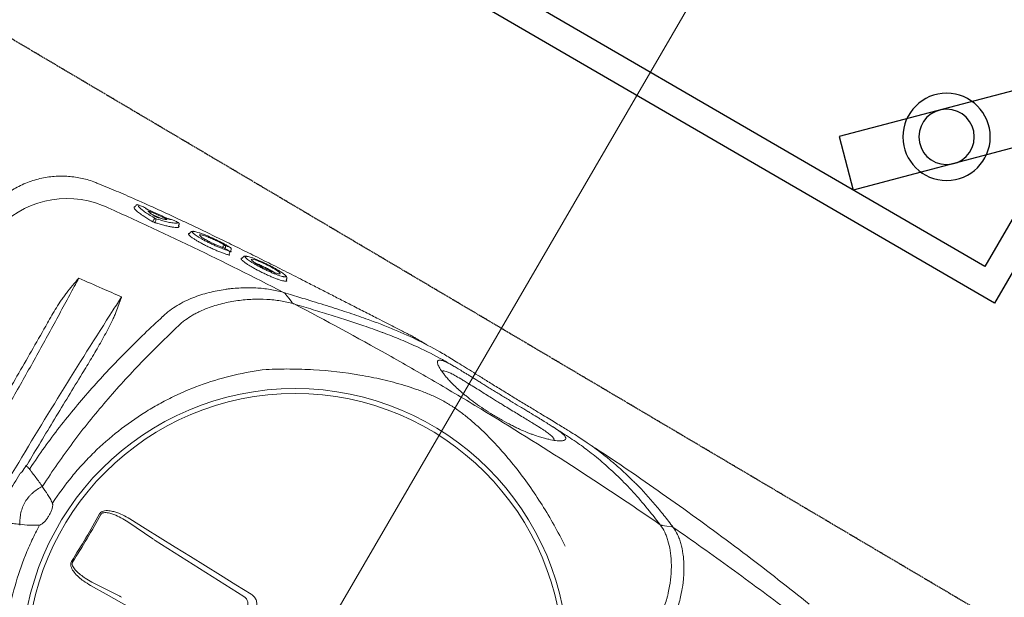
# Model space of a CAD drawing. Header units: millimetres. Extents: x 31882 to 271790, y -35693 to 24917.
# Tile 243 of 256: x 98795 to 99349, y 16688 to 17013. Entities that reach past the tile are written whole.
import ezdxf

# ---------------------------------------------------------------- set-up
doc = ezdxf.new("R2010")
doc.units = ezdxf.units.MM
doc.header["$MEASUREMENT"] = 0
doc.linetypes.add('11aa1PB-bd$0$11aa1PB-af$0$TRATTEGGIATA', pattern=[0.75, 0.5, -0.25])
for name, color, linetype, lineweight in [('A_ FURN', 44, 'Continuous', 20), ('CKD Equipments', 252, 'Continuous', 0), ('WALL', 7, 'Continuous', 40)]:
    doc.layers.add(name, color=color, linetype=linetype, lineweight=lineweight)
for name, color, linetype in [('FAINTEQUIP', 253, 'Continuous'), ('KIT EQUIPMENT', 7, 'Continuous'), ('kitchen equip1', 8, 'Continuous')]:
    doc.layers.add(name, color=color, linetype=linetype)

# ---------------------------------------------------------------- blocks, each defined once
blk = doc.blocks.new('G$C4DC229AB')
at = {"linetype": 'Continuous', "lineweight": 0}
for p, q in [((365.67, 324.27), (319.48, 288.11)), ((281.89, 307.86), (296.21, 317.01)), ((318.21, 287.08), (305.19, 276.15)), ((408.38, 158.65), (404.61, 157.08)), ((406.89, 150.96), (407.08, 150.84)), ((407.19, 149.71), (406.9, 150.19)), ((407.08, 150.84), (407.04, 150.56)), ((376.84, 132.19), (376.58, 132.65)), ((383.61, 135.73), (384.11, 135.16)), ((376.48, 130.86), (376.58, 130.91)), ((376.73, 131.08), (377.25, 131.33)), ((377.5, 129.03), (377.61, 129.1)), ((377.86, 130.36), (377.6, 130.83)), ((355.67, 119.03), (356.18, 118.45)), ((337.11, 110.55), (337.52, 110)), ((350.25, 113.58), (349.98, 114.03)), ((350.24, 113.6), (350.29, 113.5)), ((335.52, 106.08), (341.24, 109.32)), ((336.53, 109.28), (336, 110.01)), ((326.27, 101.07), (326.17, 101.72)), ((327.53, 100.25), (327.41, 100.36)), ((328.65, 100.15), (328.65, 100.15)), ((307.42, 86.09), (313.34, 89.36)), ((307.41, 86.12), (307.41, 86.1))]:
    blk.add_line(p, q, dxfattribs=at)
at = {"linetype": 'Continuous', "lineweight": 0, "flags": 128}
for points in [[(280.93, 309.57), (289.08, 315.27), (297.24, 320.97), (305.39, 326.69), (313.55, 332.42), (321.71, 338.15), (329.87, 343.9), (338.03, 349.66), (346.19, 355.42)], [(369.78, 323.31), (361.85, 317.25), (353.92, 311.18), (346, 305.11), (338.09, 299.04), (330.19, 292.96), (322.3, 286.88), (314.42, 280.8), (306.55, 274.72)], [(602.49, 307.99), (605.01, 308.56), (607.52, 309.12)], [(408.99, 163.15), (407.31, 160.61), (405.64, 158.09)], [(405.63, 158.08), (405.63, 158.08), (405.63, 158.08)]]:
    blk.add_lwpolyline(points, dxfattribs=at)
at = {"linetype": 'Continuous', "lineweight": 0}
for radius in [152.76, 150]:
    blk.add_circle((390.57, 363.31), radius, dxfattribs=at)
for centre, radius, start, end in [((362.53, 328.22), 5.04, 308.497, 35.6795), ((602.42, 306.03), 1.73, 92.1585, 124.2775), ((-131.25, -20.22), 511.63, 34.5822, 38.0483), ((-131.39, -20.32), 512.56, 34.5823, 38.0483), ((226.12, 267.89), 19.18, 11.0054, 12.5059), ((267.92, 247.79), 9.28, 154.9257, 157.963), ((250.4, 234.85), 19.18, 60.1246, 61.6252), ((242.75, 225.14), 16.71, 55.0993, 57.3633), ((245.64, 245.83), 8.99, 329.1567, 332.6031), ((374.48, 128.62), 0.946, 216.1897, 288.2787), ((374.01, 128.33), 0.979, 321.6701, 33.842), ((375.97, 131.7), 1, 307.5028, 29.2216), ((376.99, 129.88), 1, 308.6226, 29.167), ((335.6, 109.75), 0.473, 32.4941, 97.8846), ((337.54, 110.82), 0.508, 142.6681, 211.8797), ((345.91, 111.08), 0.994, 254.11, 300.2765), ((349.38, 113.09), 0.996, 299.7489, 24.151), ((284.09, 146.47), 53.92, 227.387, 297.2553), ((337.33, 109.79), 0.945, 212.441, 277.967), ((336.66, 109.47), 1.01, 322.573, 31.9316), ((328.17, 101.02), 1, 230.8806, 299.2006), ((328.16, 101.02), 0.993, 230.9683, 299.5346), ((332.01, 103.18), 0.999, 299.0794, 344.4694)]:
    blk.add_arc(centre, radius, start, end, dxfattribs=at)
for centre, major_axis, ratio, start_param, end_param in [((298.03, 318.76), (4.07, 2.9), 0.086139, 4.190109, 4.539174), ((320.42, 288.29), (3.98, 3.02), 0.086139, 1.744011, 2.093077), ((247.09, 257.86), (-31.39, 42.71), 0.145844, 1.830411, 1.913269)]:
    blk.add_ellipse(centre, major_axis=major_axis, ratio=ratio, start_param=start_param, end_param=end_param, dxfattribs=at)
for points, knots in [([(255.83, 273.15), (253.98, 275.99), (252.37, 278.56), (250.03, 282.49), (249.27, 283.81), (247.79, 286.48), (247.06, 287.82), (243.55, 294.55), (241.05, 300.05), (236.65, 311.26), (234.76, 316.98), (232.38, 325.72), (231.66, 328.65), (230.71, 333.11), (230.41, 334.6), (229.85, 337.59), (229.59, 339.1), (228.4, 346.61), (227.78, 352.61), (227.2, 364.63), (227.24, 370.64), (227.79, 379.66), (228.06, 382.66), (228.58, 387.17), (228.78, 388.67), (229.21, 391.68), (229.45, 393.19), (230.75, 400.69), (232.12, 406.62), (233.82, 412.48)], [0, 0, 0, 0, 0.0625, 0.0625, 0.09375, 0.09375, 0.125, 0.125, 0.25, 0.25, 0.375, 0.375, 0.4375, 0.4375, 0.46875, 0.46875, 0.5, 0.5, 0.625, 0.625, 0.75, 0.75, 0.8125, 0.8125, 0.84375, 0.84375, 0.875, 0.875, 1, 1, 1, 1]), ([(567.76, 259.76), (567.76, 259.76), (584.39, 273.01), (613.3, 297.89), (647.59, 328.6), (669.42, 349.71), (680, 359.93)], [0, 0, 0, 0, 0.128959, 0.425292, 0.721626, 1, 1, 1, 1]), ([(603.27, 361.12), (603.45, 360.81), (603.62, 360.49), (603.96, 359.86), (604.13, 359.55), (604.62, 358.6), (604.94, 357.96), (605.86, 356.06), (606.43, 354.79), (608.02, 351), (608.91, 348.47), (609.85, 345.33), (610.02, 344.71), (610.36, 343.45), (610.52, 342.83), (610.97, 340.97), (611.23, 339.74), (611.9, 336.12), (612.2, 333.77), (612.46, 330.36), (612.52, 329.24), (612.56, 327.07), (612.55, 326.01), (612.43, 322.91), (612.22, 320.95), (611.81, 318.64), (611.72, 318.18), (611.53, 317.29), (611.43, 316.85), (611.1, 315.56), (610.85, 314.73), (610.02, 312.37), (609.35, 310.93), (608.56, 309.64)], [0, 0, 0, 0, 0.015625, 0.015625, 0.03125, 0.03125, 0.0625, 0.0625, 0.125, 0.125, 0.25, 0.25, 0.28125, 0.28125, 0.3125, 0.3125, 0.375, 0.375, 0.5, 0.5, 0.5625, 0.5625, 0.625, 0.625, 0.75, 0.75, 0.78125, 0.78125, 0.8125, 0.8125, 0.875, 0.875, 1, 1, 1, 1]), ([(667.68, 362.32), (658.04, 353.36), (648.29, 344.48), (628.58, 326.93), (618.63, 318.25), (608.58, 309.66)], [0, 0, 0, 0, 0.5, 0.5, 1, 1, 1, 1]), ([(601.59, 307.69), (602.35, 308.94), (603, 310.33), (603.83, 312.61), (604.07, 313.4), (604.41, 314.63), (604.51, 315.05), (604.71, 315.91), (604.8, 316.35), (605.22, 318.56), (605.44, 320.43), (605.67, 324.37), (605.67, 326.43), (605.48, 329.68), (605.39, 330.79), (605.14, 333.03), (604.98, 334.16), (604.41, 337.58), (603.9, 339.91), (602.91, 343.47), (602.55, 344.67), (601.94, 346.49), (601.72, 347.09), (601.28, 348.31), (601.05, 348.91), (599.84, 351.93), (598.72, 354.33), (597.44, 356.71)], [0, 0, 0, 0, 0.125, 0.125, 0.1875, 0.1875, 0.21875, 0.21875, 0.25, 0.25, 0.375, 0.375, 0.5, 0.5, 0.5625, 0.5625, 0.625, 0.625, 0.75, 0.75, 0.8125, 0.8125, 0.84375, 0.84375, 0.875, 0.875, 1, 1, 1, 1]), ([(371.18, 332.95), (371.58, 332.27), (372.38, 330.93), (372.65, 328.56), (372.17, 326.26), (371.11, 324.46), (370.15, 323.63), (369.78, 323.31)], [0, 0, 0, 0, 0.216319, 0.432689, 0.648031, 0.863773, 1, 1, 1, 1]), ([(547.31, 314.15), (545.74, 309.96), (544.08, 305.85), (540.57, 297.76), (538.72, 293.79), (534.83, 285.97), (532.79, 282.13), (528.52, 274.58), (526.28, 270.86), (521.59, 263.57), (519.16, 260.01), (515.36, 254.79), (514.06, 253.07), (511.42, 249.68), (510.07, 248.01), (507.3, 244.71), (505.88, 243.08), (502.95, 239.86), (501.45, 238.29), (498.35, 235.22), (496.75, 233.73), (494.25, 231.56), (493.4, 230.85), (492.09, 229.81), (491.65, 229.46), (490.76, 228.78), (490.31, 228.44), (488.04, 226.78), (486.2, 225.54), (482.45, 223.23), (480.54, 222.15), (476.69, 220.12), (474.74, 219.16), (470.81, 217.32), (468.83, 216.46), (464.86, 214.81), (462.86, 214.02), (458.86, 212.52), (456.84, 211.8), (450.77, 209.74), (446.68, 208.49), (434.26, 205.08), (425.79, 203.26), (412.75, 201.17), (408.38, 200.58), (399.58, 199.65), (395.15, 199.29), (390.7, 199.04)], [0, 0, 0, 0, 0.0625, 0.0625, 0.125, 0.125, 0.1875, 0.1875, 0.25, 0.25, 0.3125, 0.3125, 0.34375, 0.34375, 0.375, 0.375, 0.40625, 0.40625, 0.4375, 0.4375, 0.46875, 0.46875, 0.484375, 0.484375, 0.492187, 0.492187, 0.5, 0.5, 0.53125, 0.53125, 0.5625, 0.5625, 0.59375, 0.59375, 0.625, 0.625, 0.65625, 0.65625, 0.6875, 0.6875, 0.75, 0.75, 0.875, 0.875, 0.9375, 0.9375, 1, 1, 1, 1]), ([(271.65, 295.12), (271.48, 295.39), (271.13, 295.95), (270.97, 297.15), (271.28, 299.05), (272.57, 301.55), (274.68, 304.25), (277.49, 307.01), (279.69, 308.65), (280.93, 309.57)], [0, 0, 0, 0, 0.0522268, 0.1042313, 0.1923821, 0.3606157, 0.5543927, 0.7486822, 1, 1, 1, 1]), ([(608.58, 309.66), (607.05, 307.22), (603.99, 302.36), (599.49, 295.61), (594.88, 289.18), (591.18, 284.26), (588.82, 281.59), (588.22, 280.9)], [0, 0, 0, 0, 0.229832, 0.459678, 0.690029, 0.920378, 1, 1, 1, 1]), ([(608.56, 309.64), (608.54, 309.61), (608.51, 309.57), (608.44, 309.51), (608.4, 309.47), (608.27, 309.38), (608.18, 309.33), (607.91, 309.2), (607.72, 309.15), (607.52, 309.12)], [0, 0, 0, 0, 0.125, 0.125, 0.25, 0.25, 0.5, 0.5, 1, 1, 1, 1]), ([(281.89, 307.86), (280.71, 307.01), (278.63, 305.51), (275.89, 303.07), (273.76, 300.77), (272.37, 298.7), (271.85, 297.15), (271.88, 296.28), (272.07, 295.82), (272.21, 295.64), (272.25, 295.59)], [0, 0, 0, 0, 0.265211, 0.46586, 0.668447, 0.834858, 0.915193, 0.958561, 0.988769, 1, 1, 1, 1]), ([(601.45, 307.46), (586.28, 294.59), (570.91, 281.95), (539.74, 257.11), (523.95, 244.91), (499.96, 226.95), (491.9, 221.01), (475.72, 209.28), (467.6, 203.48), (443.1, 186.27), (426.62, 175.07), (409.98, 164.13)], [0, 0, 0, 0, 0.25, 0.25, 0.5, 0.5, 0.625, 0.625, 0.75, 0.75, 1, 1, 1, 1]), ([(572.61, 269.31), (575.01, 271.9), (580.13, 277.41), (587.47, 286.57), (594.45, 296.42), (599.12, 303.78), (601.45, 307.46)], [0, 0, 0, 0, 0.2280042, 0.4853378, 0.7427349, 1, 1, 1, 1]), ([(602.49, 307.99), (602.49, 307.99), (602.49, 307.99), (602.49, 307.99), (602.49, 307.99), (602.49, 307.99), (602.49, 307.99), (602.45, 307.91), (602.4, 307.84), (602.36, 307.76)], [-0.00000006, -0.00000006, -0.00000006, -0.00000006, 0, 0, 0, 0.0000002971, 0.0000002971, 0.0000002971, 0.0005047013, 0.0005047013, 0.0005047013, 0.0005047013]), ([(290.61, 270.61), (290.73, 270.46), (291.02, 270.11), (291.53, 269.92), (292.19, 269.78), (293.54, 269.79), (295.55, 270.36), (298.45, 271.64), (301.69, 273.52), (304.02, 275.27), (305.19, 276.15)], [0, 0, 0, 0, 0.034894, 0.07906, 0.092988, 0.155615, 0.320186, 0.468315, 0.732642, 1, 1, 1, 1]), ([(588.22, 280.9), (586.01, 278.3), (582.39, 274.04), (577.19, 268.64), (573.17, 264.66), (569.39, 261.16), (565.87, 258.12), (562.34, 255.22), (558.95, 252.53), (555.55, 249.9), (552.27, 247.4), (549.19, 245.07), (545.86, 242.57), (541.82, 239.55), (536.94, 235.9), (531.21, 231.59), (525.22, 227.06), (519.22, 222.48), (513.53, 218.13), (508.33, 214.11), (503.74, 210.55), (499.65, 207.38), (496.05, 204.6), (492.83, 202.16), (486.72, 197.65), (477.65, 191.56), (466.75, 185.25), (457.58, 180.45), (449.56, 176.51), (440.26, 172.22), (429.33, 167.44), (418.76, 162.97), (411.41, 159.91), (408.38, 158.65)], [0, 0, 0, 0, 0.0593635, 0.0971043, 0.1348438, 0.1667324, 0.198607, 0.2201848, 0.2417788, 0.2633349, 0.278122, 0.2929063, 0.3080418, 0.3231723, 0.3441056, 0.3655953, 0.3864814, 0.4080077, 0.4295299, 0.4486306, 0.4683357, 0.4884205, 0.5086324, 0.5289688, 0.5492243, 0.6333183, 0.7152132, 0.756242, 0.7972696, 0.8516973, 0.906117, 0.9611972, 1, 1, 1, 1]), ([(244.94, 271.55), (243.36, 271.3), (242.34, 271.05), (241.31, 270.8), (240.29, 270.55), (239.27, 270.3), (238.24, 270.05), (237.22, 269.8), (236.2, 269.55), (235.17, 269.3), (234.65, 269.17), (234.13, 269.05), (233.61, 268.92)], [0, 0, 0, 0, 0.00319655, 0.00319655, 0.00319655, 0.00639307, 0.00639307, 0.00639307, 0.00958958, 0.00958958, 0.00958958, 0.01121538, 0.01121538, 0.01121538, 0.01121538]), ([(255.67, 273.14), (254.75, 273.12), (253.85, 273.06), (252.05, 272.87), (251.15, 272.75), (248.48, 272.33), (246.7, 271.97), (244.94, 271.55)], [0, 0, 0, 0, 0.25, 0.25, 0.5, 0.5, 1, 1, 1, 1]), ([(244.94, 271.55), (245.04, 270.48), (245.18, 269.41), (245.5, 267.82), (245.62, 267.29), (245.9, 266.23), (246.06, 265.71), (246.92, 263.14), (247.89, 261.2), (249.86, 258.52), (250.58, 257.69), (251.76, 256.54), (252.17, 256.17), (253.01, 255.46), (253.44, 255.13), (255.64, 253.55), (257.53, 252.55), (259.51, 251.72)], [0, 0, 0, 0, 0.125, 0.125, 0.1875, 0.1875, 0.25, 0.25, 0.5, 0.5, 0.625, 0.625, 0.6875, 0.6875, 0.75, 0.75, 1, 1, 1, 1]), ([(264.23, 261.48), (264.29, 261.64), (264.32, 261.8), (264.35, 262.12), (264.35, 262.28), (264.33, 262.77), (264.27, 263.08), (264.12, 263.71), (264.02, 264.02), (263.8, 264.62), (263.67, 264.92), (263.27, 265.79), (262.96, 266.35), (262.3, 267.44), (261.94, 267.97), (261.17, 269.01), (260.77, 269.51), (259.93, 270.47), (259.49, 270.93), (258.78, 271.57), (258.54, 271.78), (258.03, 272.17), (257.77, 272.36), (257.21, 272.7), (256.92, 272.84), (256.46, 273.01), (256.31, 273.06), (255.99, 273.13), (255.83, 273.15), (255.67, 273.14)], [0, 0, 0, 0, 0.03125, 0.03125, 0.0625, 0.0625, 0.125, 0.125, 0.1875, 0.1875, 0.25, 0.25, 0.375, 0.375, 0.5, 0.5, 0.625, 0.625, 0.75, 0.75, 0.8125, 0.8125, 0.875, 0.875, 0.9375, 0.9375, 0.96875, 0.96875, 1, 1, 1, 1]), ([(306.55, 274.72), (305.29, 273.8), (302.77, 271.97), (299.18, 270.16), (295.9, 269.03), (293.54, 268.66), (291.67, 268.94), (290.61, 269.42), (290.16, 269.97), (289.98, 270.18)], [0, 0, 0, 0, 0.25332, 0.506196, 0.65059, 0.817687, 0.886369, 0.955719, 1, 1, 1, 1]), ([(552.18, 250.96), (552.44, 251.19), (554.62, 252.85), (558.32, 255.88), (562.02, 259.02), (566.63, 263.25), (570.13, 266.58), (572.58, 269.28), (572.61, 269.31)], [0, 0, 0, 0, 0.1154515, 0.2827578, 0.4507086, 0.6182339, 0.994941, 1, 1, 1, 1]), ([(233.61, 262.78), (234.77, 261.16), (235.94, 259.55), (238.28, 256.33), (240.63, 253.11), (242.99, 249.91), (245.37, 246.71), (246.57, 245.12), (247.76, 243.53)], [0, 0, 0, 0, 0.25, 0.25, 0.5, 0.75, 0.75, 1, 1, 1, 1]), ([(259.51, 251.72), (260.44, 253.28), (261.31, 254.86), (262.52, 257.29), (262.9, 258.11), (263.61, 259.78), (263.94, 260.62), (264.23, 261.48)], [0, 0, 0, 0, 0.5, 0.5, 0.75, 0.75, 1, 1, 1, 1]), ([(390.7, 199.04), (384.59, 199.16), (378.55, 199.63), (366.61, 201.2), (360.7, 202.32), (349.03, 205.18), (343.26, 206.94), (336.13, 209.54), (334.71, 210.09), (331.87, 211.21), (330.46, 211.8), (326.26, 213.6), (323.5, 214.87), (315.36, 218.91), (310.11, 221.88), (299.94, 228.37), (295.02, 231.89), (289.09, 236.65), (287.92, 237.62), (285.59, 239.6), (284.44, 240.6), (281.03, 243.66), (278.82, 245.75), (272.38, 252.19), (268.34, 256.68), (264.29, 261.64)], [0, 0, 0, 0, 0.125, 0.125, 0.25, 0.25, 0.375, 0.375, 0.40625, 0.40625, 0.4375, 0.4375, 0.5, 0.5, 0.625, 0.625, 0.75, 0.75, 0.78125, 0.78125, 0.8125, 0.8125, 0.875, 0.875, 1, 1, 1, 1]), ([(521.43, 227.47), (519.8, 226.24), (518.2, 225.02), (516.23, 223.51), (515.83, 223.21), (515.06, 222.62), (514.67, 222.32), (513.53, 221.45), (512.79, 220.88), (511.33, 219.76), (510.62, 219.21), (509.57, 218.41), (509.23, 218.14), (508.55, 217.62), (508.21, 217.37), (506.58, 216.11), (505.36, 215.18), (503.66, 213.87), (503.11, 213.45), (502.05, 212.64), (501.53, 212.25), (500.06, 211.13), (499.17, 210.46), (497.51, 209.23), (496.74, 208.67), (495.68, 207.9), (495.34, 207.66), (494.68, 207.2), (494.37, 206.98), (492.85, 205.94), (491.85, 205.29), (490.13, 204.3), (489.42, 203.95), (488.52, 203.62), (488.26, 203.55), (487.9, 203.48), (487.79, 203.46), (487.57, 203.44), (487.48, 203.44), (487.02, 203.48), (486.76, 203.63), (486.45, 204.16), (486.4, 204.53), (486.51, 205.51), (486.66, 206.12), (487.22, 207.57), (487.61, 208.42), (488.28, 209.67), (488.43, 209.92), (488.74, 210.46), (488.9, 210.73), (489.42, 211.58), (489.81, 212.19), (490.68, 213.48), (491.17, 214.16), (492.25, 215.62), (492.85, 216.4), (494.17, 218.03), (494.9, 218.9), (496.51, 220.73), (497.39, 221.7), (498.87, 223.26), (499.39, 223.79), (500.47, 224.87), (501.03, 225.43), (502.2, 226.56), (502.81, 227.13), (503.76, 228.02), (504.09, 228.32), (504.75, 228.92), (505.09, 229.23), (506.8, 230.75), (508.23, 231.98), (510.49, 233.84), (511.27, 234.46), (512.45, 235.4), (512.86, 235.71), (513.66, 236.33), (514.06, 236.64), (515.27, 237.56), (516.07, 238.16), (517.29, 239.05), (517.7, 239.34), (518.52, 239.92), (518.93, 240.21), (520.95, 241.63), (522.53, 242.68), (524.45, 243.91), (524.83, 244.15), (525.59, 244.63), (525.96, 244.86), (527.08, 245.54), (527.8, 245.97), (529.9, 247.2), (531.22, 247.93), (533.1, 248.93), (533.71, 249.25), (534.89, 249.84), (535.46, 250.12), (537.11, 250.9), (538.12, 251.36), (540.04, 252.18), (540.93, 252.54), (542.19, 253.01), (542.6, 253.16), (543.38, 253.44), (543.76, 253.56), (545.58, 254.16), (546.82, 254.5), (548.98, 254.98), (549.89, 255.12), (551.04, 255.21), (551.38, 255.22), (552.01, 255.2), (552.28, 255.17), (553, 255.03), (553.33, 254.87), (553.73, 254.42), (553.79, 254.13), (553.64, 253.4), (553.42, 252.97), (552.86, 252.2), (552.63, 251.92), (552.23, 251.47), (552.08, 251.32), (551.77, 250.99), (551.6, 250.82), (550.71, 249.94), (549.81, 249.14), (548.4, 247.97), (548.11, 247.72), (547.48, 247.22), (547.16, 246.95), (546.13, 246.13), (545.38, 245.55), (543.75, 244.28), (542.87, 243.61), (541.41, 242.5), (540.9, 242.12), (539.84, 241.31), (539.28, 240.89), (537.55, 239.59), (536.32, 238.67), (534.35, 237.2), (533.67, 236.69), (532.61, 235.9), (532.25, 235.63), (531.53, 235.08), (531.16, 234.81), (529.33, 233.43), (527.81, 232.29), (525.46, 230.52), (524.67, 229.92), (523.05, 228.7), (522.24, 228.09), (521.43, 227.47)], [0, 0, 0, 0, 0.015625, 0.015625, 0.019531, 0.019531, 0.023438, 0.023438, 0.03125, 0.03125, 0.039063, 0.039063, 0.042969, 0.042969, 0.046875, 0.046875, 0.0625, 0.0625, 0.070313, 0.070313, 0.078125, 0.078125, 0.09375, 0.09375, 0.109375, 0.109375, 0.117188, 0.117188, 0.125, 0.125, 0.15625, 0.15625, 0.1875, 0.1875, 0.203125, 0.203125, 0.210938, 0.210938, 0.21875, 0.21875, 0.25, 0.25, 0.28125, 0.28125, 0.3125, 0.3125, 0.34375, 0.34375, 0.351563, 0.351563, 0.359375, 0.359375, 0.375, 0.375, 0.390625, 0.390625, 0.40625, 0.40625, 0.421875, 0.421875, 0.4375, 0.4375, 0.445313, 0.445313, 0.453125, 0.453125, 0.460938, 0.460938, 0.464844, 0.464844, 0.46875, 0.46875, 0.484375, 0.484375, 0.492188, 0.492188, 0.496094, 0.496094, 0.5, 0.5, 0.507813, 0.507813, 0.511719, 0.511719, 0.515625, 0.515625, 0.53125, 0.53125, 0.535156, 0.535156, 0.539063, 0.539063, 0.546875, 0.546875, 0.5625, 0.5625, 0.570313, 0.570313, 0.578125, 0.578125, 0.59375, 0.59375, 0.609375, 0.609375, 0.617188, 0.617188, 0.625, 0.625, 0.65625, 0.65625, 0.6875, 0.6875, 0.703125, 0.703125, 0.71875, 0.71875, 0.75, 0.75, 0.78125, 0.78125, 0.8125, 0.8125, 0.828125, 0.828125, 0.835938, 0.835938, 0.84375, 0.84375, 0.875, 0.875, 0.882812, 0.882812, 0.890625, 0.890625, 0.90625, 0.90625, 0.921875, 0.921875, 0.929687, 0.929687, 0.9375, 0.9375, 0.953125, 0.953125, 0.960937, 0.960937, 0.964844, 0.964844, 0.96875, 0.96875, 0.984375, 0.984375, 0.992187, 0.992187, 1, 1, 1, 1]), ([(518.93, 230.76), (519.6, 231.27), (521.35, 232.6), (524.19, 234.76), (526.5, 236.5), (528.83, 238.25), (531.16, 240), (533.87, 242.04), (536.15, 243.77), (538.08, 245.25), (539.78, 246.57), (541.77, 248.17), (543.76, 249.85), (545.65, 251.66), (546.86, 253.09), (547, 253.73), (547.06, 254.01), (547.06, 254.01), (547.06, 254.01), (547.06, 254.01), (547.11, 254.19), (547.15, 254.38), (547.19, 254.57)], [0, 0, 0, 0, 0.032705, 0.086629, 0.142257, 0.153922, 0.215379, 0.27845, 0.333103, 0.387785, 0.444206, 0.500642, 0.614534, 0.729613, 0.886835, 1, 1, 1, 1, 1, 1, 1.078938, 1.078938, 1.078938, 1.078938]), ([(253.62, 241.7), (253.9, 242.15), (254.17, 242.61), (254.45, 243.07), (254.99, 243.97), (255.53, 244.88), (256.08, 245.78), (256.62, 246.68), (257.17, 247.58), (257.71, 248.48), (258.25, 249.39), (258.8, 250.29), (259.34, 251.19)], [0.0002616, 0.0002616, 0.0002616, 0.0002616, 0.00188464, 0.00188464, 0.00188464, 0.00508207, 0.00508207, 0.00508207, 0.00827951, 0.00827951, 0.00827951, 0.01147698, 0.01147698, 0.01147698, 0.01147698]), ([(259.98, 251.4), (266.08, 243.66), (272.46, 236.17), (282.43, 225.3), (285.82, 221.73), (292.71, 214.72), (296.21, 211.28), (306.87, 201.11), (314.16, 194.58), (325.32, 185.07), (329.07, 181.95), (336.65, 175.8), (340.47, 172.77), (344.32, 169.78)], [0, 0, 0, 0, 0.25, 0.25, 0.375, 0.375, 0.5, 0.5, 0.75, 0.75, 0.875, 0.875, 1, 1, 1, 1]), ([(546.97, 246.81), (547.14, 246.94), (549.75, 248.95), (552.18, 250.96), (552.18, 250.96)], [0, 0, 0, 0, 0.065528, 1, 1, 1, 1]), ([(308.88, 157.37), (297.6, 171.63), (286.34, 186.11), (263.88, 215.5), (252.67, 230.42), (241.5, 245.56)], [0, 0, 0, 0, 0.5, 0.5, 1, 1, 1, 1]), ([(252.31, 238.84), (258.25, 230.83), (264.2, 222.83), (276.14, 206.91), (282.12, 198.98), (288.11, 191.07)], [0, 0, 0, 0, 0.5, 0.5, 1, 1, 1, 1]), ([(336.04, 163.82), (328.57, 169.47), (321.19, 175.26), (310.32, 184.25), (306.73, 187.29), (299.63, 193.47), (296.12, 196.61), (285.74, 206.19), (279.01, 212.79), (269.25, 223.08), (266.06, 226.57), (259.81, 233.67), (256.75, 237.28), (253.76, 240.95)], [0, 0, 0, 0, 0.25, 0.25, 0.375, 0.375, 0.5, 0.5, 0.75, 0.75, 0.875, 0.875, 1, 1, 1, 1]), ([(228.23, 228.44), (233.21, 221.61), (238.14, 214.76), (247.92, 201.06), (252.77, 194.2), (262.35, 180.5), (267.07, 173.68), (276.39, 160.08), (280.97, 153.31), (285.49, 146.57)], [0, 0, 0, 0, 0.25, 0.25, 0.5, 0.5, 0.75, 0.75, 1, 1, 1, 1]), ([(488.49, 210.02), (488.64, 209.94), (488.8, 209.85), (488.96, 209.77), (488.96, 209.77), (488.96, 209.77), (488.96, 209.77), (489.01, 209.74), (489.24, 209.62), (490.06, 209.85), (491.38, 210.38), (493.14, 211.37), (495.42, 212.86), (497.87, 214.61), (500.28, 216.41), (502.51, 218.1), (505.28, 220.23), (508.38, 222.63), (511.51, 225.05), (514.19, 227.12), (516.69, 229.04), (518.18, 230.19), (518.93, 230.76)], [-0.090918, -0.090918, -0.090918, -0.090918, 0, 0, 0, 0, 0, 0, 0.026213, 0.13292, 0.239613, 0.348571, 0.457474, 0.569041, 0.626082, 0.683094, 0.752821, 0.824315, 0.874905, 0.926701, 0.963078, 1, 1, 1, 1]), ([(271.55, 160.97), (265.34, 169.75), (259.09, 178.54), (246.51, 196.1), (240.18, 204.87), (233.81, 213.64)], [0, 0, 0, 0, 0.5, 0.5, 1, 1, 1, 1]), ([(457.08, 184.69), (457.31, 184.8), (460.98, 186.54), (467.47, 189.97), (478.1, 195.93), (486.34, 201.23), (492.3, 205.43), (494.29, 206.9), (495.21, 207.57)], [0, 0, 0, 0, 0.016162, 0.250764, 0.485322, 0.836539, 0.925214, 1, 1, 1, 1]), ([(313.39, 89.28), (316.67, 91.07), (323.79, 94.94), (334.04, 100.8), (343.83, 106.52), (352.52, 111.69), (361.35, 117.02), (370.31, 122.51), (379.38, 128.11), (388.64, 133.9), (398.06, 139.83), (407.61, 145.91), (416.15, 151.39), (423.64, 156.22), (430.12, 160.41), (436.59, 164.6), (443.31, 168.94), (448.96, 172.6), (453.52, 175.53), (457.31, 177.97), (461.31, 180.53), (465.02, 182.9), (468.08, 184.87), (470.64, 186.52), (472.92, 188.02), (475.17, 189.53), (476.41, 190.42), (481.57, 194.26)], [0, 0, 0, 0, 0.063316, 0.137046, 0.187379, 0.237747, 0.288072, 0.337874, 0.387718, 0.437523, 0.488782, 0.540075, 0.591317, 0.625909, 0.660493, 0.695746, 0.730982, 0.771161, 0.791716, 0.812265, 0.841912, 0.872106, 0.896195, 0.920292, 0.944907, 0.969526, 1, 1, 1, 1]), ([(288.11, 191.07), (290.11, 188.44), (292.1, 185.79), (296.03, 180.47), (297.97, 177.8), (301.77, 172.41), (303.64, 169.7), (306.34, 165.57), (307.23, 164.17), (308.5, 162.06), (308.92, 161.36), (309.73, 159.93), (310.12, 159.21), (310.49, 158.47)], [0, 0, 0, 0, 0.25, 0.25, 0.5, 0.5, 0.75, 0.75, 0.875, 0.875, 0.9375, 0.9375, 1, 1, 1, 1]), ([(409.98, 164.13), (413.43, 165.55), (420.33, 168.4), (429.93, 172.42), (439.01, 176.32), (448.14, 180.38), (453.93, 183.17), (457.08, 184.69)], [0, 0, 0, 0, 0.192621, 0.385484, 0.57846, 0.771235, 1, 1, 1, 1]), ([(344.49, 169.64), (345.14, 169.15), (345.8, 168.68), (347.13, 167.78), (347.8, 167.36), (349.85, 166.15), (351.25, 165.43), (353.39, 164.46), (354.1, 164.15), (355.55, 163.57), (356.28, 163.29), (358.47, 162.51), (359.93, 162.06), (364.3, 160.88), (367.2, 160.3), (372.97, 159.48), (375.84, 159.23), (381.54, 159.02), (384.32, 159.06), (389.75, 159.37), (392.39, 159.65), (396.25, 160.25), (397.52, 160.48), (400.02, 161), (401.26, 161.29), (404.87, 162.25), (407.18, 163), (409.38, 163.88)], [0, 0, 0, 0, 0.03125, 0.03125, 0.0625, 0.0625, 0.125, 0.125, 0.15625, 0.15625, 0.1875, 0.1875, 0.25, 0.25, 0.375, 0.375, 0.5, 0.5, 0.625, 0.625, 0.75, 0.75, 0.8125, 0.8125, 0.875, 0.875, 1, 1, 1, 1]), ([(283.72, 145.41), (283.15, 146), (282.6, 146.61), (281.51, 147.86), (280.98, 148.48), (279.41, 150.39), (278.39, 151.68), (275.39, 155.6), (273.45, 158.27), (271.55, 160.97)], [0, 0, 0, 0, 0.125, 0.125, 0.25, 0.25, 0.5, 0.5, 1, 1, 1, 1]), ([(404.68, 157.11), (403.52, 156.64), (402.34, 156.21), (399.9, 155.4), (398.65, 155.03), (394.85, 154.02), (392.22, 153.48), (386.81, 152.65), (384.02, 152.36), (379.72, 152.13), (378.26, 152.09), (376.05, 152.08), (375.31, 152.08), (373.82, 152.11), (373.06, 152.14), (369.29, 152.31), (366.24, 152.6), (360.11, 153.53), (357.03, 154.18), (352.39, 155.5), (350.84, 156), (347.74, 157.15), (346.21, 157.79), (343.2, 159.21), (341.72, 160), (339.55, 161.32), (338.84, 161.78), (337.78, 162.52), (337.43, 162.77), (336.74, 163.28), (336.39, 163.54), (336.06, 163.81)], [0, 0, 0, 0, 0.0625, 0.0625, 0.125, 0.125, 0.25, 0.25, 0.375, 0.375, 0.4375, 0.4375, 0.46875, 0.46875, 0.5, 0.5, 0.625, 0.625, 0.75, 0.75, 0.8125, 0.8125, 0.875, 0.875, 0.9375, 0.9375, 0.96875, 0.96875, 0.984375, 0.984375, 1, 1, 1, 1]), ([(404.61, 157.08), (388.88, 146.83), (373.03, 136.83), (349.08, 122.19), (341.06, 117.37), (324.97, 107.86), (316.89, 103.17), (308.79, 98.54)], [0, 0, 0, 0, 0.5, 0.5, 0.75, 0.75, 1, 1, 1, 1]), ([(310.49, 158.47), (311.13, 157.2), (311.76, 155.92), (312.7, 153.99), (313.01, 153.35), (313.47, 152.39), (313.62, 152.06), (313.85, 151.58), (313.92, 151.42), (314.03, 151.18), (314.07, 151.1), (314.14, 150.93), (314.18, 150.85), (314.21, 150.77)], [0, 0, 0, 0, 0.5, 0.5, 0.75, 0.75, 0.875, 0.875, 0.9375, 0.9375, 0.96875, 0.96875, 1, 1, 1, 1]), ([(404.68, 157.11), (404.67, 157.11), (404.66, 157.11), (404.65, 157.1), (404.64, 157.09), (404.62, 157.09), (404.61, 157.08)], [0, 0, 0, 0, 0.00003361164, 0.00003361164, 0.00003361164, 0.00009841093, 0.00009841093, 0.00009841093, 0.00009841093]), ([(404.68, 157.11), (404.77, 157.15), (404.87, 157.21), (405.07, 157.35), (405.16, 157.42), (405.33, 157.59), (405.41, 157.68), (405.53, 157.87), (405.59, 157.97), (405.63, 158.08)], [0, 0, 0, 0, 0.25, 0.25, 0.5, 0.5, 0.75, 0.75, 1, 1, 1, 1]), ([(314.21, 150.77), (314.23, 150.7), (314.24, 150.64), (314.26, 150.58), (314.27, 150.57), (314.27, 150.56), (314.28, 150.55)], [0, 0, 0, 0, 0.0001941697, 0.0001941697, 0.0001941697, 0.0002311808, 0.0002311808, 0.0002311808, 0.0002311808]), ([(382.94, 136.13), (383.03, 136.32), (383.19, 136.67), (383.91, 137.48), (384.89, 138.4), (386.17, 139.47), (387.68, 140.64), (389.41, 141.88), (391.27, 143.16), (393.24, 144.44), (395.26, 145.68), (397.27, 146.86), (399.23, 147.95), (401.08, 148.9), (402.77, 149.71), (404.23, 150.34), (405.44, 150.77), (406.37, 151), (406.72, 150.97), (406.89, 150.96)], [0, 0, 0, 0, 0.066966, 0.12566, 0.184351, 0.242449, 0.30055, 0.358196, 0.415842, 0.473121, 0.530398, 0.588231, 0.646066, 0.704525, 0.762985, 0.822038, 0.881088, 0.940546, 1, 1, 1, 1]), ([(406.51, 147.52), (406.82, 147.81), (407.04, 148.06), (407.22, 148.4), (407.4, 148.89), (407.35, 149.25), (407.19, 149.71)], [0, 0, 0, 0, 0.150992, 0.540293, 0.796534, 1, 1, 1, 1]), ([(407.04, 150.56), (407.05, 150.49), (407.08, 150.41), (406.93, 150.23), (406.9, 150.19)], [0, 0, 0, 0, 0.735294, 1, 1, 1, 1]), ([(405.84, 148.39), (405.68, 148.35), (405.25, 148.26), (404.26, 147.89), (402.94, 147.32), (401.41, 146.59), (399.72, 145.71), (397.93, 144.71), (396.08, 143.62), (394.26, 142.49), (392.49, 141.33), (390.84, 140.19), (389.34, 139.09), (388.02, 138.07), (386.95, 137.15), (386.18, 136.43), (385.9, 136.08), (385.78, 135.94)], [0, 0, 0, 0, 0.045419, 0.115839, 0.186799, 0.257754, 0.32863, 0.399501, 0.469663, 0.539816, 0.608957, 0.678085, 0.746838, 0.815591, 0.884388, 0.95319, 1, 1, 1, 1]), ([(386.32, 134.98), (386.4, 134.99), (386.7, 135.04), (387.51, 135.34), (388.73, 135.85), (390.18, 136.55), (391.8, 137.4), (393.55, 138.37), (395.37, 139.43), (397.21, 140.55), (399.01, 141.7), (400.72, 142.85), (402.3, 143.96), (403.7, 144.99), (404.89, 145.94), (405.8, 146.75), (406.35, 147.28), (406.48, 147.48), (406.5, 147.52)], [0, 0, 0, 0, 0.023226, 0.092931, 0.162639, 0.232676, 0.302714, 0.372201, 0.441684, 0.510683, 0.579678, 0.648044, 0.716408, 0.784299, 0.852186, 0.919822, 0.987451, 1, 1, 1, 1]), ([(388.87, 137.51), (389.02, 137.71), (389.37, 138.18), (390.86, 139.43), (392.99, 140.98), (395.49, 142.63), (398.09, 144.17), (400.48, 145.43), (402.36, 146.28), (403.02, 146.42), (403.31, 146.49)], [0, 0, 0, 0, 0.0984, 0.230543, 0.361452, 0.492139, 0.623641, 0.756097, 0.8899, 1, 1, 1, 1]), ([(403.48, 145.68), (403.47, 145.66), (403.3, 145.39), (402.18, 144.46), (400.25, 143.01), (397.8, 141.36), (395.22, 139.78), (392.72, 138.39), (390.67, 137.4), (389.57, 136.97), (389.28, 136.94), (389.27, 136.94)], [0, 0, 0, 0, 0.015121, 0.155418, 0.294804, 0.433435, 0.572075, 0.71203, 0.853105, 0.994782, 1, 1, 1, 1]), ([(400.48, 145.4), (400.21, 145.18), (399.47, 144.57), (397.68, 143.33), (395.41, 141.87), (393.15, 140.55), (391.55, 139.67), (390.96, 139.42), (390.85, 139.38)], [0, 0, 0, 0, 0.1171914, 0.3236173, 0.5316923, 0.7421657, 0.9517971, 1, 1, 1, 1]), ([(403.31, 146.49), (403.39, 146.51), (403.77, 146.62), (403.84, 146.53), (403.9, 146.46)], [0, 0, 0, 0, 0.212645, 1, 1, 1, 1]), ([(403.9, 146.46), (403.92, 146.43), (403.98, 146.29), (403.69, 145.94), (403.48, 145.68)], [0, 0, 0, 0, 0.26459, 1, 1, 1, 1]), ([(406.87, 148.35), (406.73, 148.45), (406.56, 148.58), (405.95, 148.42), (405.84, 148.39)], [0, 0, 0, 0, 0.8365957, 1, 1, 1, 1]), ([(406.5, 147.52), (406.63, 147.68), (406.92, 148.06), (406.89, 148.24), (406.87, 148.35)], [0, 0, 0, 0, 0.453626, 1, 1, 1, 1]), ([(355.09, 119.59), (355.11, 119.66), (355.19, 119.88), (355.7, 120.48), (356.56, 121.32), (357.77, 122.32), (359.23, 123.44), (360.92, 124.64), (362.78, 125.89), (364.77, 127.16), (366.83, 128.4), (368.91, 129.6), (370.97, 130.71), (372.92, 131.7), (374.79, 132.59), (375.85, 133.03), (376.4, 133.26)], [0, 0, 0, 0, 0.036944, 0.111064, 0.185167, 0.25898, 0.332797, 0.405887, 0.478972, 0.551758, 0.624553, 0.69822, 0.771885, 0.845998, 0.920119, 1, 1, 1, 1]), ([(376.4, 133.26), (376.46, 133.28), (376.62, 133.34), (376.76, 133.35), (376.77, 133.28), (376.71, 133.18), (376.61, 133.1), (376.59, 133.09)], [0, 0, 0, 0, 0.170931, 0.43557, 0.700344, 0.964272, 1, 1, 1, 1]), ([(376.58, 132.65), (376.58, 132.65), (376.54, 132.7), (376.52, 132.82), (376.53, 132.97), (376.56, 133.06), (376.59, 133.08), (376.59, 133.08), (376.59, 133.09)], [0, 0, 0, 0, 0.005493, 0.289143, 0.515025, 0.705708, 0.87243, 1, 1, 1, 1]), ([(383.21, 135.75), (383.14, 135.76), (382.89, 135.78), (382.92, 135.98), (382.94, 136.13)], [0, 0, 0, 0, 0.258674, 1, 1, 1, 1]), ([(383.61, 135.73), (383.58, 135.73), (383.36, 135.68), (383.27, 135.72), (383.21, 135.75)], [0, 0, 0, 0, 0.269637, 1, 1, 1, 1]), ([(384.11, 135.16), (384.18, 135.12), (384.33, 134.91), (384.75, 134.76), (385.21, 134.7), (385.59, 134.73), (385.91, 134.82), (386.32, 134.98)], [0, 0, 0, 0, 0.0760045, 0.2920195, 0.5221541, 0.8303026, 1, 1, 1, 1]), ([(385.78, 135.94), (385.72, 135.87), (385.47, 135.59), (385.29, 135.21), (385.36, 134.91), (385.73, 134.84), (386.15, 134.94), (386.32, 134.98)], [0, 0, 0, 0, 0.074975, 0.308763, 0.600633, 0.840221, 1, 1, 1, 1]), ([(389.27, 136.94), (389.11, 136.91), (388.62, 136.84), (388.43, 137.01), (388.8, 137.43), (388.87, 137.51)], [0, 0, 0, 0, 0.294516, 0.862877, 1, 1, 1, 1]), ([(376.48, 130.86), (376.02, 130.66), (375.08, 130.28), (373.43, 129.49), (371.64, 128.58), (369.77, 127.57), (367.85, 126.47), (365.98, 125.33), (364.17, 124.18), (362.51, 123.06), (361.02, 121.99), (359.75, 121.01), (358.72, 120.14), (358.08, 119.53), (357.88, 119.27), (357.82, 119.2)], [0, 0, 0, 0, 0.081121, 0.164592, 0.245691, 0.329206, 0.409093, 0.49132, 0.570813, 0.652715, 0.73066, 0.81084, 0.889237, 0.969944, 1, 1, 1, 1]), ([(358.39, 118.24), (358.5, 118.26), (358.84, 118.32), (359.71, 118.63), (361, 119.15), (362.53, 119.86), (364.22, 120.7), (366.02, 121.66), (367.91, 122.72), (369.81, 123.84), (371.69, 124.99), (373.45, 126.12), (375.07, 127.22), (376.44, 128.2), (377.17, 128.77), (377.5, 129.03)], [0, 0, 0, 0, 0.034967, 0.11668, 0.198521, 0.28284, 0.363401, 0.446271, 0.52675, 0.609595, 0.689692, 0.772207, 0.85087, 0.93183, 1, 1, 1, 1]), ([(361.47, 121.05), (361.69, 121.31), (362.18, 121.85), (363.86, 123.15), (366.06, 124.65), (368.58, 126.19), (371.11, 127.59), (372.88, 128.45), (373.7, 128.8), (373.9, 128.89)], [0, 0, 0, 0, 0.140566, 0.301933, 0.463305, 0.622013, 0.785773, 0.94855, 1, 1, 1, 1]), ([(374.78, 127.72), (374.17, 127.26), (372.99, 126.36), (370.56, 124.79), (368.02, 123.28), (365.52, 121.92), (363.44, 120.95), (362.19, 120.45), (361.93, 120.45), (361.91, 120.45)], [0, 0, 0, 0, 0.170858, 0.332147, 0.492014, 0.656195, 0.819988, 0.986588, 1, 1, 1, 1]), ([(373.72, 128.06), (373.65, 128.15), (373.58, 128.24), (373.51, 128.33), (373.41, 128.47), (373.31, 128.6), (373.29, 128.62)], [0.0007933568, 0.0007933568, 0.0007933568, 0.0007933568, 0.0011395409, 0.0011395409, 0.0011395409, 0.0016472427, 0.0016472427, 0.0016472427, 0.0016472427]), ([(373.9, 128.89), (374.32, 129.2), (374.73, 129.51), (375.14, 129.83), (375.59, 130.17), (376.03, 130.51), (376.48, 130.86)], [0, 0, 0, 0, 0.002000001, 0.002000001, 0.002000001, 0.004171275, 0.004171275, 0.004171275, 0.004171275]), ([(374.48, 129.33), (374.53, 129.27), (374.64, 129.12), (374.76, 128.96), (374.82, 128.87)], [0, 0, 0, 0, 0.397181, 1, 1, 1, 1]), ([(377.5, 129.03), (377.04, 128.8), (376.57, 128.58), (376.11, 128.35), (375.66, 128.14), (375.22, 127.93), (374.78, 127.72)], [0, 0, 0, 0, 0.002000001, 0.002000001, 0.002000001, 0.003901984, 0.003901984, 0.003901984, 0.003901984]), ([(377.25, 131.33), (377.39, 131.4), (377.51, 131.45), (377.68, 131.51), (377.74, 131.52), (377.78, 131.5), (377.79, 131.49), (377.78, 131.46), (377.77, 131.44), (377.72, 131.39), (377.7, 131.36), (377.62, 131.29), (377.61, 131.28), (377.59, 131.27)], [0, 0, 0, 0, 0.25, 0.25, 0.5, 0.5, 0.625, 0.625, 0.75, 0.75, 0.875, 0.875, 1, 1, 1, 1]), ([(377.6, 130.83), (377.58, 130.89), (377.54, 130.99), (377.54, 131.14), (377.57, 131.24), (377.58, 131.25), (377.58, 131.25), (377.58, 131.26), (377.59, 131.27)], [0, 0, 0, 0, 0.254985, 0.463826, 0.637296, 0.783337, 0.926867, 1, 1, 1, 1]), ([(355.29, 119.05), (355.23, 119.06), (355, 119.07), (354.91, 119.24), (355.04, 119.5), (355.09, 119.59)], [0, 0, 0, 0, 0.160118, 0.714475, 1, 1, 1, 1]), ([(355.67, 119.03), (355.66, 119.03), (355.46, 118.99), (355.37, 119.02), (355.29, 119.05)], [0, 0, 0, 0, 0.031421, 1, 1, 1, 1]), ([(356.18, 118.45), (356.25, 118.41), (356.41, 118.18), (356.82, 118.05), (357.29, 117.99), (357.68, 118.01), (357.99, 118.09), (358.39, 118.24)], [0, 0, 0, 0, 0.085263, 0.298133, 0.53129, 0.85157, 1, 1, 1, 1]), ([(357.82, 119.2), (357.72, 119.07), (357.45, 118.75), (357.33, 118.4), (357.47, 118.17), (357.83, 118.11), (358.25, 118.21), (358.39, 118.24)], [0, 0, 0, 0, 0.142974, 0.381895, 0.621008, 0.867279, 1, 1, 1, 1]), ([(361.91, 120.45), (361.64, 120.41), (361.08, 120.34), (361.04, 120.63), (361.42, 121.01), (361.47, 121.05)], [0, 0, 0, 0, 0.4462454, 0.9349282, 1, 1, 1, 1]), ([(326.17, 101.72), (326.34, 102.07), (326.69, 102.76), (328.26, 104.39), (329.9, 105.84), (331.57, 107.22), (333.11, 108.44), (334.73, 109.63), (335.53, 110.22)], [0, 0, 0, 0, 0.21968, 0.439192, 0.658685, 0.696773, 0.849384, 1, 1, 1, 1]), ([(335.53, 110.22), (335.64, 110.3), (335.76, 110.38), (336.03, 110.55), (336.17, 110.63), (336.46, 110.8), (336.61, 110.87), (336.89, 111.01), (337.02, 111.08), (337.14, 111.13)], [0, 0, 0, 0, 0.25, 0.25, 0.5, 0.5, 0.75, 0.75, 1, 1, 1, 1]), ([(337.14, 111.13), (337.38, 111.23), (337.61, 111.33), (338.08, 111.52), (338.77, 111.81), (339.43, 112.08), (340.72, 112.6), (341.54, 112.91), (343.09, 113.48), (343.81, 113.73), (345.18, 114.18), (345.8, 114.36), (347.49, 114.82), (348.38, 114.99), (349.19, 115.02), (349.34, 115.02), (349.6, 115), (349.71, 114.98), (350, 114.89), (350.13, 114.8), (350.19, 114.67)], [0, 0, 0, 0, 0.03125, 0.03125, 0.0625, 0.125, 0.125, 0.25, 0.25, 0.375, 0.375, 0.5, 0.5, 0.75, 0.75, 0.8125, 0.8125, 0.875, 0.875, 1, 1, 1, 1]), ([(347.86, 112.42), (347.38, 112.34), (346.27, 112.13), (343.82, 111.35), (340.84, 110.26), (338.59, 109.32), (337.46, 108.85)], [0, 0, 0, 0, 0.220226, 0.504612, 0.749666, 1, 1, 1, 1]), ([(344.32, 109.45), (344.53, 109.57), (344.75, 109.69), (345.05, 109.85), (345.15, 109.9), (345.34, 109.99), (345.43, 110.04), (345.61, 110.11), (345.69, 110.15), (345.83, 110.21), (345.9, 110.23), (346.07, 110.29), (346.15, 110.31), (346.19, 110.3)], [0, 0, 0, 0, 0.25, 0.25, 0.375, 0.375, 0.5, 0.5, 0.625, 0.625, 0.75, 0.75, 1, 1, 1, 1]), ([(346.41, 110.23), (346.99, 110.56), (347.57, 110.89), (348.15, 111.22), (348.72, 111.56), (349.3, 111.89), (349.88, 112.22)], [0, 0, 0, 0, 0.002, 0.002, 0.002, 0.003999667, 0.003999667, 0.003999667, 0.003999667]), ([(349.88, 112.22), (349.74, 112.34), (349.47, 112.58), (348.73, 112.61), (348, 112.45), (347.86, 112.42)], [0, 0, 0, 0, 0.4433, 0.896253, 1, 1, 1, 1]), ([(349.98, 114.03), (349.97, 114.07), (349.93, 114.16), (349.93, 114.29), (349.96, 114.4), (350, 114.46), (350.03, 114.48), (350.03, 114.48), (350.03, 114.48)], [0, 0, 0, 0, 0.175463, 0.400939, 0.589495, 0.747071, 0.890518, 1, 1, 1, 1]), ([(350.19, 114.67), (350.18, 114.66), (350.18, 114.62), (350.12, 114.55), (350.03, 114.48), (350.03, 114.48)], [0, 0, 0, 0, 0.3650586, 0.9797373, 1, 1, 1, 1]), ([(337.46, 108.85), (336.51, 108.15), (334.58, 106.72), (332.18, 104.78), (330.27, 103.07), (329.57, 102.24), (329.23, 101.84)], [0, 0, 0, 0, 0.240852, 0.487107, 0.75984, 1, 1, 1, 1]), ([(335.61, 105.1), (335.47, 105.02), (335.33, 104.94), (335.06, 104.8), (334.92, 104.73), (334.67, 104.61), (334.55, 104.55), (334.33, 104.46), (334.23, 104.42), (333.97, 104.33), (333.85, 104.31), (333.77, 104.33), (333.76, 104.34), (333.77, 104.39), (333.79, 104.43), (333.83, 104.47)], [0, 0, 0, 0, 0.125, 0.125, 0.25, 0.25, 0.375, 0.375, 0.5, 0.5, 0.75, 0.75, 0.875, 0.875, 1, 1, 1, 1]), ([(333.83, 104.47), (333.98, 104.64), (334.16, 104.83), (334.56, 105.23), (334.79, 105.45), (335.55, 106.12), (336.15, 106.62), (336.84, 107.17)], [0, 0, 0, 0, 0.25, 0.25, 0.5, 0.5, 1, 1, 1, 1]), ([(342.21, 108.83), (341.63, 108.5), (341.05, 108.17), (340.47, 107.84), (338.86, 106.93), (337.24, 106.01), (335.61, 105.1)], [0, 0, 0, 0, 0.002, 0.002, 0.002, 0.00758254, 0.00758254, 0.00758254, 0.00758254]), ([(336.84, 107.17), (336.91, 107.22), (337, 107.29), (337.18, 107.42), (337.28, 107.49), (337.5, 107.63), (337.61, 107.7), (337.85, 107.84), (337.97, 107.91), (338.22, 108.05), (338.34, 108.12), (338.59, 108.25), (338.71, 108.32), (338.94, 108.43), (339.06, 108.49), (339.27, 108.58), (339.37, 108.62), (339.46, 108.66)], [0, 0, 0, 0, 0.125, 0.125, 0.25, 0.25, 0.375, 0.375, 0.5, 0.5, 0.625, 0.625, 0.75, 0.75, 0.875, 0.875, 1, 1, 1, 1]), ([(339.46, 108.66), (339.9, 108.83), (340.32, 108.99), (341.12, 109.28), (341.5, 109.41), (342.55, 109.76), (343.16, 109.92), (343.66, 110.03)], [0, 0, 0, 0, 0.25, 0.25, 0.5, 0.5, 1, 1, 1, 1]), ([(343.66, 110.03), (343.77, 110.05), (343.83, 110.04), (343.81, 109.96), (343.79, 109.93), (343.71, 109.84), (343.66, 109.79), (343.52, 109.67), (343.43, 109.61), (343.24, 109.47), (343.12, 109.39), (342.89, 109.23), (342.76, 109.15), (342.49, 108.99), (342.35, 108.91), (342.21, 108.83)], [0, 0, 0, 0, 0.25, 0.25, 0.375, 0.375, 0.5, 0.5, 0.625, 0.625, 0.75, 0.75, 0.875, 0.875, 1, 1, 1, 1]), ([(326.53, 101.12), (326.48, 101.1), (326.34, 101.05), (326.3, 101.06), (326.27, 101.07)], [0, 0, 0, 0, 0.370215, 1, 1, 1, 1]), ([(326.53, 101.12), (326.54, 101.12), (326.54, 101.12), (326.55, 101.13), (326.57, 101.13), (326.68, 101.11), (326.79, 101.06), (326.84, 101), (326.84, 101)], [0, 0, 0, 0, 0.014276, 0.209132, 0.380371, 0.579352, 0.841929, 1, 1, 1, 1]), ([(326.84, 101), (326.88, 100.95), (327.09, 100.72), (327.27, 100.51), (327.41, 100.36)], [0, 0, 0, 0, 0.205831, 1, 1, 1, 1]), ([(329.23, 101.84), (329.17, 101.77), (328.91, 101.49), (328.66, 101.06), (328.41, 100.49), (328.57, 100.27), (328.65, 100.15)], [0, 0, 0, 0, 0.074197, 0.28708, 0.641001, 1, 1, 1, 1]), ([(328.65, 100.15), (329.23, 100.48), (329.81, 100.8), (330.39, 101.13), (331.1, 101.52), (331.8, 101.92), (332.5, 102.31)], [0, 0, 0, 0, 0.002, 0.002, 0.002, 0.004411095, 0.004411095, 0.004411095, 0.004411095]), ([(332.5, 102.51), (332.51, 102.54), (332.56, 102.6), (332.68, 102.71), (332.73, 102.75), (332.85, 102.85), (332.92, 102.89), (333.06, 103), (333.15, 103.05), (333.32, 103.17), (333.41, 103.22), (333.7, 103.41), (333.91, 103.53), (334.12, 103.65)], [0, 0, 0, 0, 0.25, 0.25, 0.375, 0.375, 0.5, 0.5, 0.625, 0.625, 0.75, 0.75, 1, 1, 1, 1]), ([(246.02, 94.11), (246.04, 94.09), (246.96, 93.17), (248.96, 91.51), (252.02, 89.18), (255.27, 87.09), (258.66, 85.24), (262.31, 83.59), (266.18, 82.18), (270.25, 81.06), (274.34, 80.27), (278.43, 79.81), (282.49, 79.67), (286.5, 79.84), (290.45, 80.3), (294.3, 81.04), (298.05, 82.06), (301.66, 83.33), (304.8, 84.66), (306.67, 85.67), (307.43, 86.08)], [0, 0, 0, 0, 0.001134, 0.05921, 0.117416, 0.175724, 0.234114, 0.292568, 0.357035, 0.420781, 0.483687, 0.545808, 0.607185, 0.667848, 0.727816, 0.787098, 0.845698, 0.903609, 0.960817, 1, 1, 1, 1])]:
    blk.add_open_spline(points, degree=3, knots=knots, dxfattribs=at)
for points in [[(607.52, 309.12), (607.52, 309.12), (607.52, 309.12), (607.52, 309.12)], [(608.58, 309.66), (608.57, 309.65), (608.57, 309.64), (608.56, 309.64)], [(601.45, 307.46), (601.5, 307.54), (601.54, 307.61), (601.59, 307.69)], [(602.49, 307.99), (602.16, 307.97), (601.84, 307.86), (601.59, 307.69)], [(259.34, 251.19), (259.34, 251.22), (259.33, 251.24), (259.32, 251.27)], [(259.95, 251.48), (259.96, 251.45), (259.97, 251.42), (259.98, 251.4)], [(247.76, 243.53), (248.21, 243.17), (248.67, 242.81), (249.13, 242.47)], [(251.76, 239.21), (252.25, 239.89), (252.73, 240.57), (253.36, 241.22)], [(253.61, 241.1), (253.53, 241.14), (253.44, 241.18), (253.36, 241.22)], [(253.76, 240.95), (253.73, 241.02), (253.68, 241.07), (253.61, 241.1)], [(344.32, 169.78), (344.38, 169.74), (344.44, 169.69), (344.49, 169.64)], [(336.04, 163.82), (336.04, 163.82), (336.05, 163.81), (336.06, 163.81)], [(408.99, 163.15), (409.06, 163.45), (409.19, 163.7), (409.38, 163.88)], [(409.38, 163.88), (409.58, 163.96), (409.78, 164.04), (409.98, 164.13)], [(314.28, 150.55), (312.48, 152.86), (310.67, 155.13), (308.88, 157.37)], [(405.63, 158.08), (405.63, 158.08), (405.64, 158.09), (405.64, 158.09)], [(314.28, 150.55), (310.8, 148.64), (307.34, 146.7), (303.89, 144.74)], [(291.55, 137.74), (288.88, 140.23), (286.24, 142.76), (283.72, 145.41)], [(285.49, 146.57), (287.46, 143.65), (289.48, 140.7), (291.55, 137.74)], [(303.89, 144.74), (299.74, 142.47), (295.63, 140.13), (291.55, 137.74)], [(346.19, 110.3), (346.28, 110.28), (346.36, 110.26), (346.41, 110.23)], [(334.12, 103.65), (337.53, 105.57), (340.92, 107.5), (344.32, 109.45)], [(332.5, 102.31), (332.48, 102.37), (332.48, 102.43), (332.5, 102.51)]]:
    blk.add_open_spline(points, degree=3, dxfattribs=at)
at = {"layer": 'FAINTEQUIP', "color": 4, "linetype": '11aa1PB-bd$0$11aa1PB-af$0$TRATTEGGIATA'}
blk.add_line((774.14, 373.1, 0.04), (266.5, 0, 0.04), dxfattribs=at)
blk = doc.blocks.new('G$C46422E3B')
at = {"layer": 'A_ FURN', "ltscale": 2}
h = blk.add_hatch(dxfattribs=at)
h.set_pattern_fill('ANSI37', color=15)
h.set_pattern_definition([(45, (111347.439, 475109.8173), (-2.24506403, 2.24506403), []), (135, (111347.439, 475109.8173), (-2.24506403, -2.24506403), [])])
edge = h.paths.add_edge_path()
edge.add_arc((131.74, 131.74), 131.74, 0, 360)
edge = h.paths.add_edge_path(flags=17)
edge.add_arc((131.74, 131.74), 106.74, 0, 360)
at = {"layer": 'kitchen equip1'}
for radius in [131.74, 106.74]:
    blk.add_circle((131.74, 131.74), radius, dxfattribs=at)
blk = doc.blocks.new('G$C95EA696C')
at = {"layer": 'KIT EQUIPMENT', "color": 36}
for p, q in [((330.98, 63.37), (413.13, 145.53)), ((413.13, 145.53), (435.04, 123.62)), ((352.89, 41.47), (435.04, 123.62))]:
    blk.add_line(p, q, dxfattribs=at)
for points in [[(0, 23.48), (450, 23.48), (450, 473.48), (0, 473.48)], [(15, 38.48), (435, 38.48), (435, 458.48), (15, 458.48)]]:
    blk.add_lwpolyline(points, close=True, dxfattribs=at)
for radius in [24.44, 15.49]:
    blk.add_circle((383.01, 93.5), radius, dxfattribs=at)

msp = doc.modelspace()

# ---------------------------------------------------------------- linework, layer by layer
at = {"layer": 'CKD Equipments'}
msp.add_line((99406.79, 17425.78), (98815.48, 16408.95), dxfattribs=at)
at = {"layer": 'WALL', "color": 2}
for radius, start, end in [(7777.08, 141.708854, 166.516628), (7626.25, 141.773277, 166.244763)]:
    msp.add_arc((105318.4, 13275.69), radius, start, end, dxfattribs=at)

# ---------------------------------------------------------------- block references
at = {"layer": 'CKD Equipments', "ltscale": 0.25, "yscale": 1.005552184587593, "zscale": 1.005552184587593}
for name, p, xscale, rotation in [('G$C95EA696C', (99590.95, 17232.49, -57283.63), -1.005552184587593, 59.8210809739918), ('G$C46422E3B', (99432.71, 17213.83), -1.005552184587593, 59.8210809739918), ('G$C4DC229AB', (98522.43, 16975.99, -57283.63), -1.005552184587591, 185.7069320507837)]:
    msp.add_blockref(name, p, dxfattribs=dict(at, xscale=xscale, rotation=rotation))

doc.saveas('drawing.dxf')
